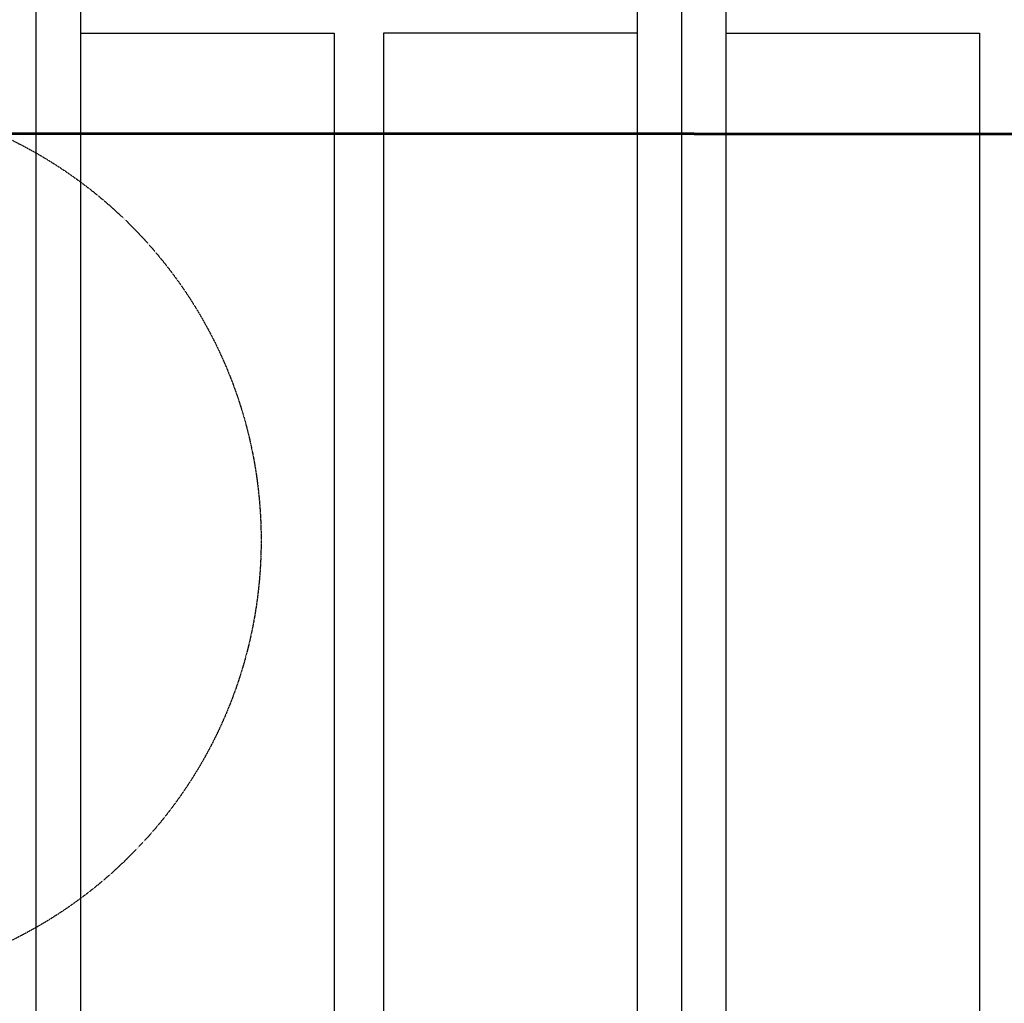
# Model space of a CAD drawing. Header units: inches. Extents: x -4968858 to -265257, y -220693 to 1871410.
# Tile 235 of 256: x -1885252 to -1884453, y 1194789 to 1195587. Entities that reach past the tile are written whole.
import ezdxf

# ---------------------------------------------------------------- set-up
doc = ezdxf.new("R2010")
doc.units = ezdxf.units.IN
doc.header["$MEASUREMENT"] = 0
for name, pattern in [('CENTER', [2, 1.25, -0.25, 0.25, -0.25]), ('CENTER2', [1.125, 0.75, -0.125, 0.125, -0.125]), ('CONTINOUS', [0]), ('HIDDEN', [0.375, 0.25, -0.125])]:
    doc.linetypes.add(name, pattern=pattern)
doc.layers.add('GRID', color=8, linetype='Continuous')
doc.layers.add('IPB', color=6, linetype='Continuous')

# ---------------------------------------------------------------- blocks, each defined once
blk = doc.blocks.new('UTCOMBINE')
at = {"color": 8, "linetype": 'CENTER2', "ltscale": 2}
blk.add_line((-717350.27, 41696.69, 0), (-717350.27, 52348.41, 0), dxfattribs=at)
at = {"color": 6, "linetype": 'CENTER'}
for p, q in [((-717350.27, 45382.89, 0), (-717350.27, 46911.52, 0)), ((-716826.97, 45382.89, 0), (-716826.97, 46911.52, 0))]:
    blk.add_line(p, q, dxfattribs=at)
at = {"color": 6}
for p, q in [((-717386.27, 45726.59, 0), (-717386.27, 46828.94, 0)), ((-717350.27, 45220.29, 0), (-717350.27, 46829.58, 0)), ((-717314.27, 45726.59, 0), (-717314.27, 46828.94, 0)), ((-717314.27, 45726.59, 0), (-717314.27, 46828.94, 0)), ((-717314.27, 45726.59, 0), (-717314.27, 46828.94, 0)), ((-717314.27, 45726.59, 0), (-717314.27, 46828.94, 0)), ((-716862.97, 45726.59, 0), (-716862.97, 46828.94, 0)), ((-716826.97, 45220.29, 0), (-716826.97, 46829.58, 0)), ((-717591.89, 45383.96, 0), (-717591.89, 46783.94, 0)), ((-717591.89, 45383.96, 0), (-717591.89, 46783.94, 0)), ((-717108.65, 45383.96, 0), (-717108.65, 46783.94, 0)), ((-717068.59, 45383.96, 0), (-717068.59, 46783.94, 0)), ((-717068.59, 45383.96, 0), (-717068.59, 46783.94, 0)), ((-717386.27, 45299.19, 0), (-717386.27, 45726.59, 0)), ((-717314.27, 45299.19, 0), (-717314.27, 45726.59, 0)), ((-716862.97, 45299.19, 0), (-716862.97, 45726.59, 0)), ((-717386.27, 45383.96, 0), (-717591.89, 45383.96, 0)), ((-717314.27, 45383.96, 0), (-717108.65, 45383.96, 0)), ((-716862.97, 45383.96, 0), (-717068.59, 45383.96, 0))]:
    blk.add_line(p, q, dxfattribs=at)
at = {"color": 3}
for p, q in [((-717360.58, 45466.14, 0), (-718710.58, 45466.14, 0)), ((-717360.58, 45466.14, 0), (-718710.58, 45466.14, 0)), ((-717360.58, 45465.14, 0), (-718710.58, 45465.14, 0)), ((-717360.58, 45466.14, 0), (-716010.58, 45466.14, 0)), ((-717360.58, 45466.14, 0), (-716010.58, 45466.14, 0)), ((-717360.58, 45465.14, 0), (-716010.58, 45465.14, 0))]:
    blk.add_line(p, q, dxfattribs=at)
at = {"layer": 'IPB', "linetype": 'HIDDEN'}
blk.add_circle((-716648.15, 45795.12, 0), 361.31, dxfattribs=at)
blk = doc.blocks.new('TFMR YARD')
at = {"layer": 'GRID', "color": 1, "rotation": 180}
blk.add_blockref('UTCOMBINE', (-795623.35, 296115.83, 0), dxfattribs=at)

msp = doc.modelspace()

# ---------------------------------------------------------------- block references
at = {"color": 1, "linetype": 'CONTINOUS', "lineweight": 15}
msp.add_blockref('TFMR YARD', (-1806442.03, 944843.99), dxfattribs=at)

doc.saveas('drawing.dxf')
